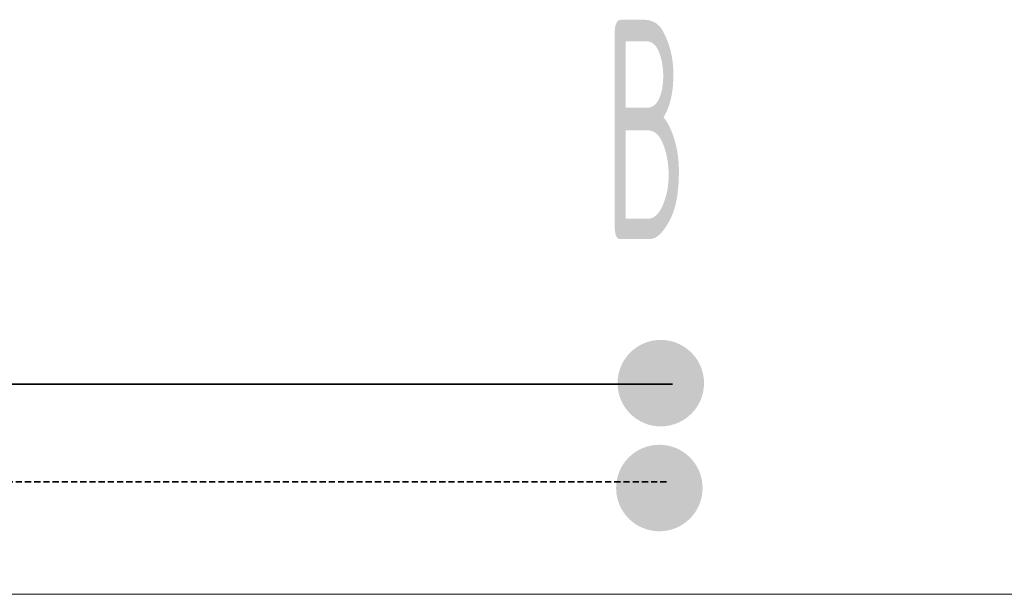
# Model space of a CAD drawing. Header units: millimetres. Extents: x 1279 to 58476, y -6899 to 74987.
# Tile 132 of 157: x 32350 to 32911, y -3829 to -3501. Entities that reach past the tile are written whole.
import ezdxf
from ezdxf.enums import TextEntityAlignment as Align

# ---------------------------------------------------------------- set-up
doc = ezdxf.new("R2010")
doc.units = ezdxf.units.MM
for name, pattern in [('phl_thick', [0]), ('VERDECKT', [9.525, 6.35, -3.175]), ('ČÁRKOVANÁ', [0.75, 0.5, -0.25])]:
    doc.linetypes.add(name, pattern=pattern)
for name, color, linetype, lineweight in [('JS_VYT_POPIS - OBECNĚ', 7, 'Continuous', 5), ('UT_POTRUBI - ZPÁTEČKA', 5, 'ČÁRKOVANÁ', 35), ('UT_SCHÉMA_PŘÍVOD', 10, 'Continuous', 35), ('UT_SCHÉMA_ZPÁTEČKA', 172, 'VERDECKT', 35), ('VZT_50 POPIS - OBECNE', 7, 'Continuous', 5)]:
    doc.layers.add(name, color=color, linetype=linetype, lineweight=lineweight)
doc.styles.add('VZT_POPIS', font='isocp.shx', dxfattribs={"width": 0.6, "height": 125})

msp = doc.modelspace()

# ---------------------------------------------------------------- hatches: boundary and pattern name
at = {"layer": 'UT_SCHÉMA_PŘÍVOD'}
msp.add_hatch(color=256, dxfattribs=at).paths.add_polyline_path([(32690.79, -3708.61, 1), (32740.1, -3708.61, 1)])
at = {"layer": 'UT_SCHÉMA_ZPÁTEČKA', "ltscale": 0.3}
msp.add_hatch(color=256, dxfattribs=at).paths.add_polyline_path([(32739.28, -3768.4, -1), (32689.96, -3768.4, -1)])

# ---------------------------------------------------------------- linework, layer by layer
at = {"layer": 'UT_POTRUBI - ZPÁTEČKA', "ltscale": 7}
msp.add_line((32718.66, -3764.87), (31186.85, -3764.87), dxfattribs=at)
at = {"layer": 'UT_SCHÉMA_PŘÍVOD'}
msp.add_line((32722.05, -3709.11), (31118.37, -3709.11), dxfattribs=at)
at = {"layer": 'VZT_50 POPIS - OBECNE', "linetype": 'phl_thick'}
msp.add_line((1278.79, -3828.99), (52959.02, -3828.99), dxfattribs=at)

# ---------------------------------------------------------------- texts
at = {"layer": 'JS_VYT_POPIS - OBECNĚ', "style": 'VZT_POPIS', "width": 0.5}
msp.add_text('B', height=125, dxfattribs=at).set_placement((32731, -3563.9), align=Align.MIDDLE_RIGHT)

doc.saveas('drawing.dxf')
